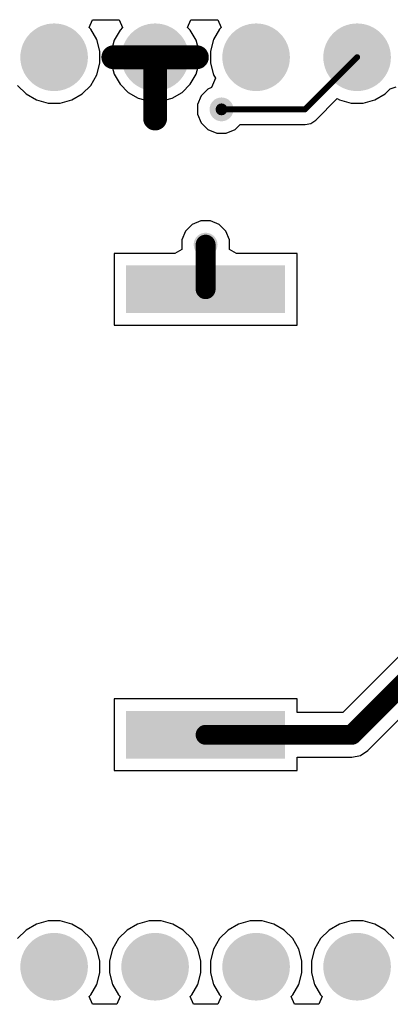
# Model space of a CAD drawing. Header units: inches. Extents: x 0.3 to 40.7, y 0.3 to 25.1.
# Tile 2 of 4: x 15.8 to 25.1, y 0.3 to 25.1. Entities that reach past the tile are written whole.
import ezdxf

# ---------------------------------------------------------------- set-up
doc = ezdxf.new("R2010")
doc.units = ezdxf.units.IN
for name, color, linetype in [('Pad Holes', 156, 'Continuous'), ('TOP', 1, 'Continuous'), ('Via Holes', 16, 'Continuous')]:
    doc.layers.add(name, color=color, linetype=linetype)

# ---------------------------------------------------------------- blocks, each defined once
blk = doc.blocks.new('PKLCS1212E4001_R1_2699')
at = {"layer": 'TOP'}
for points in [[(2, 6.2), (2, 5), (-2, 5), (-2, 6.2)], [(2, -5), (2, -6.2), (-2, -6.2), (-2, -5)]]:
    blk.add_hatch(color=1, dxfattribs=at).paths.add_polyline_path(points)
blk = doc.blocks.new('PIN_HEADER_2_54___VERT__1_4POS_F_________1_2700')
at = {"layer": 'Pad Holes'}
h = blk.add_hatch(color=7, dxfattribs=at)
edge = h.paths.add_edge_path()
edge.add_arc((-3.81, 0), 0.5, 0, 360)
h = blk.add_hatch(color=7, dxfattribs=at)
edge = h.paths.add_edge_path()
edge.add_arc((-1.27, 0), 0.5, 0, 360)
h = blk.add_hatch(color=7, dxfattribs=at)
edge = h.paths.add_edge_path()
edge.add_arc((1.27, 0), 0.5, 0, 360)
h = blk.add_hatch(color=7, dxfattribs=at)
edge = h.paths.add_edge_path()
edge.add_arc((3.81, 0), 0.5, 0, 360)
at = {"layer": 'TOP'}
h = blk.add_hatch(color=1, dxfattribs=at)
edge = h.paths.add_edge_path()
edge.add_arc((-3.81, 0), 0.85, 0, 360)
h = blk.add_hatch(color=1, dxfattribs=at)
edge = h.paths.add_edge_path()
edge.add_arc((-1.27, 0), 0.85, 0, 360)
h = blk.add_hatch(color=1, dxfattribs=at)
edge = h.paths.add_edge_path()
edge.add_arc((1.27, 0), 0.85, 0, 360)
h = blk.add_hatch(color=1, dxfattribs=at)
edge = h.paths.add_edge_path()
edge.add_arc((3.81, 0), 0.85, 0, 360)
blk = doc.blocks.new('PIN_HEADER_2_54___VERT__1_8POS_2701')
at = {"layer": 'Pad Holes'}
h = blk.add_hatch(color=7, dxfattribs=at)
edge = h.paths.add_edge_path()
edge.add_arc((-8.89, 0), 0.5, 0, 360)
h = blk.add_hatch(color=7, dxfattribs=at)
edge = h.paths.add_edge_path()
edge.add_arc((-6.35, 0), 0.5, 0, 360)
h = blk.add_hatch(color=7, dxfattribs=at)
edge = h.paths.add_edge_path()
edge.add_arc((-3.81, 0), 0.5, 0, 360)
h = blk.add_hatch(color=7, dxfattribs=at)
edge = h.paths.add_edge_path()
edge.add_arc((-1.27, 0), 0.5, 0, 360)
h = blk.add_hatch(color=7, dxfattribs=at)
edge = h.paths.add_edge_path()
edge.add_arc((1.27, 0), 0.5, 0, 360)
h = blk.add_hatch(color=7, dxfattribs=at)
edge = h.paths.add_edge_path()
edge.add_arc((3.81, 0), 0.5, 0, 360)
h = blk.add_hatch(color=7, dxfattribs=at)
edge = h.paths.add_edge_path()
edge.add_arc((6.35, 0), 0.5, 0, 360)
h = blk.add_hatch(color=7, dxfattribs=at)
edge = h.paths.add_edge_path()
edge.add_arc((8.89, 0), 0.5, 0, 360)
at = {"layer": 'TOP'}
h = blk.add_hatch(color=1, dxfattribs=at)
edge = h.paths.add_edge_path()
edge.add_arc((-8.89, 0), 0.85, 0, 360)
h = blk.add_hatch(color=1, dxfattribs=at)
edge = h.paths.add_edge_path()
edge.add_arc((-6.35, 0), 0.85, 0, 360)
h = blk.add_hatch(color=1, dxfattribs=at)
edge = h.paths.add_edge_path()
edge.add_arc((-3.81, 0), 0.85, 0, 360)
h = blk.add_hatch(color=1, dxfattribs=at)
edge = h.paths.add_edge_path()
edge.add_arc((-1.27, 0), 0.85, 0, 360)
h = blk.add_hatch(color=1, dxfattribs=at)
edge = h.paths.add_edge_path()
edge.add_arc((1.27, 0), 0.85, 0, 360)
h = blk.add_hatch(color=1, dxfattribs=at)
edge = h.paths.add_edge_path()
edge.add_arc((3.81, 0), 0.85, 0, 360)
h = blk.add_hatch(color=1, dxfattribs=at)
edge = h.paths.add_edge_path()
edge.add_arc((6.35, 0), 0.85, 0, 360)
h = blk.add_hatch(color=1, dxfattribs=at)
edge = h.paths.add_edge_path()
edge.add_arc((8.89, 0), 0.85, 0, 360)

msp = doc.modelspace()

# ---------------------------------------------------------------- hatches: boundary and pattern name
at = {"layer": 'TOP'}
h = msp.add_hatch(color=1, dxfattribs=at)
edge = h.paths.add_edge_path()
edge.add_arc((20.9, 22.8), 0.3, 0, 360)
h = msp.add_hatch(color=1, dxfattribs=at)
edge = h.paths.add_edge_path()
edge.add_arc((20.5, 19.4), 0.3, 0, 360)
at = {"layer": 'Via Holes'}
h = msp.add_hatch(color=7, dxfattribs=at)
edge = h.paths.add_edge_path()
edge.add_arc((20.9, 22.8), 0.15, 0, 360)
h = msp.add_hatch(color=7, dxfattribs=at)
edge = h.paths.add_edge_path()
edge.add_arc((20.5, 19.4), 0.15, 0, 360)

# ---------------------------------------------------------------- linework, layer by layer
at = {"layer": 'TOP'}
for p, q in [((17.572, 24.854), (17.655, 25.054)), ((17.655, 25.054), (18.33, 25.054)), ((18.33, 25.054), (18.413, 24.854)), ((20.047, 24.854), (20.13, 25.054)), ((20.13, 25.054), (20.805, 25.054)), ((20.805, 25.054), (20.888, 24.854)), ((17.61, 24.816), (17.572, 24.854)), ((17.762, 24.554), (17.61, 24.816)), ((18.347, 24.788), (18.201, 24.536)), ((18.413, 24.854), (18.347, 24.788)), ((20.113, 24.788), (20.047, 24.854)), ((20.259, 24.536), (20.113, 24.788)), ((20.85, 24.816), (20.698, 24.554)), ((20.888, 24.854), (20.85, 24.816)), ((17.84, 24.261), (17.762, 24.554)), ((18.201, 24.536), (18.126, 24.255)), ((20.334, 24.255), (20.259, 24.536)), ((20.698, 24.554), (20.62, 24.261)), ((17.84, 23.959), (17.84, 24.261)), ((18.126, 24.255), (18.126, 24.21)), ((20.334, 24.21), (20.334, 24.255)), ((20.62, 24.261), (20.62, 23.959)), ((18.126, 24.21), (20.334, 24.21)), ((19.13, 24.01), (18.126, 24.01)), ((18.126, 24.01), (18.126, 23.965)), ((19.13, 23.006), (19.13, 24.01)), ((20.334, 24.01), (19.33, 24.01)), ((19.33, 24.01), (19.33, 23.006)), ((20.334, 23.965), (20.334, 24.01)), ((17.762, 23.666), (17.84, 23.959)), ((18.126, 23.965), (18.201, 23.684)), ((20.259, 23.684), (20.334, 23.965)), ((20.62, 23.959), (20.698, 23.666)), ((17.61, 23.404), (17.762, 23.666)), ((18.201, 23.684), (18.347, 23.432)), ((20.113, 23.432), (20.259, 23.684)), ((20.745, 23.584), (20.652, 23.347)), ((20.698, 23.666), (20.745, 23.585)), ((20.745, 23.585), (20.745, 23.584)), ((15.77, 23.404), (15.984, 23.19)), ((17.396, 23.19), (17.61, 23.404)), ((18.347, 23.432), (18.552, 23.227)), ((19.908, 23.227), (20.113, 23.432)), ((20.56, 23.309), (20.391, 23.14)), ((20.652, 23.347), (20.56, 23.309)), ((25.016, 23.19), (25.141, 23.315)), ((25.141, 23.315), (25.293, 23.369)), ((15.984, 23.19), (16.246, 23.038)), ((16.246, 23.038), (16.539, 22.96)), ((16.841, 22.96), (17.134, 23.038)), ((17.134, 23.038), (17.396, 23.19)), ((18.552, 23.227), (18.804, 23.081)), ((18.804, 23.081), (19.085, 23.006)), ((19.375, 23.006), (19.656, 23.081)), ((19.656, 23.081), (19.908, 23.227)), ((20.391, 23.14), (20.3, 22.919)), ((23.27, 22.53), (23.811, 23.07)), ((23.811, 23.07), (23.866, 23.038)), ((23.866, 23.038), (24.159, 22.96)), ((24.461, 22.96), (24.754, 23.038)), ((24.754, 23.038), (25.016, 23.19)), ((16.539, 22.96), (16.841, 22.96)), ((19.085, 23.006), (19.13, 23.006)), ((19.33, 23.006), (19.375, 23.006)), ((20.3, 22.919), (20.3, 22.681)), ((24.159, 22.96), (24.461, 22.96)), ((20.3, 22.681), (20.391, 22.46)), ((23.146, 22.447), (23.27, 22.53)), ((20.391, 22.46), (20.56, 22.291)), ((20.56, 22.291), (20.781, 22.2)), ((21.019, 22.2), (21.24, 22.291)), ((21.24, 22.291), (21.366, 22.418)), ((21.366, 22.418), (23, 22.418)), ((23, 22.418), (23.146, 22.447)), ((20.781, 22.2), (21.019, 22.2)), ((20.16, 19.909), (19.991, 19.74)), ((20.381, 20), (20.16, 19.909)), ((20.619, 20), (20.381, 20)), ((20.84, 19.909), (20.619, 20)), ((21.009, 19.74), (20.84, 19.909)), ((19.991, 19.74), (19.9, 19.519)), ((21.1, 19.519), (21.009, 19.74)), ((19.9, 19.519), (19.9, 19.281)), ((21.1, 19.281), (21.1, 19.519)), ((19.725, 19.18), (18.2, 19.18)), ((18.2, 19.18), (18.2, 17.38)), ((19.9, 19.281), (19.725, 19.18)), ((21.275, 19.18), (21.1, 19.281)), ((22.8, 19.18), (21.275, 19.18)), ((22.8, 17.38), (22.8, 19.18)), ((18.2, 17.38), (22.8, 17.38)), ((26.903, 10.597), (23.948, 7.641)), ((24.577, 6.683), (27.532, 9.639)), ((22.8, 7.98), (18.2, 7.98)), ((18.2, 7.98), (18.2, 6.18)), ((22.8, 7.641), (22.8, 7.98)), ((23.948, 7.641), (22.8, 7.641)), ((24.395, 6.562), (24.577, 6.683)), ((22.8, 6.18), (22.8, 6.519)), ((22.8, 6.519), (24.18, 6.519)), ((24.18, 6.519), (24.395, 6.562)), ((18.2, 6.18), (22.8, 6.18)), ((16.246, 2.322), (15.984, 2.17)), ((16.539, 2.4), (16.246, 2.322)), ((16.841, 2.4), (16.539, 2.4)), ((17.134, 2.322), (16.841, 2.4)), ((17.396, 2.17), (17.134, 2.322)), ((18.786, 2.322), (18.524, 2.17)), ((19.079, 2.4), (18.786, 2.322)), ((19.381, 2.4), (19.079, 2.4)), ((19.674, 2.322), (19.381, 2.4)), ((19.936, 2.17), (19.674, 2.322)), ((21.326, 2.322), (21.064, 2.17)), ((21.619, 2.4), (21.326, 2.322)), ((21.921, 2.4), (21.619, 2.4)), ((22.214, 2.322), (21.921, 2.4)), ((22.476, 2.17), (22.214, 2.322)), ((23.866, 2.322), (23.604, 2.17)), ((24.159, 2.4), (23.866, 2.322)), ((24.461, 2.4), (24.159, 2.4)), ((24.754, 2.322), (24.461, 2.4)), ((25.016, 2.17), (24.754, 2.322)), ((15.984, 2.17), (15.77, 1.956)), ((17.61, 1.956), (17.396, 2.17)), ((18.524, 2.17), (18.31, 1.956)), ((20.15, 1.956), (19.936, 2.17)), ((21.064, 2.17), (20.85, 1.956)), ((22.69, 1.956), (22.476, 2.17)), ((23.604, 2.17), (23.39, 1.956)), ((25.23, 1.956), (25.016, 2.17)), ((17.762, 1.694), (17.61, 1.956)), ((18.31, 1.956), (18.158, 1.694)), ((20.302, 1.694), (20.15, 1.956)), ((20.85, 1.956), (20.698, 1.694)), ((22.842, 1.694), (22.69, 1.956)), ((23.39, 1.956), (23.238, 1.694)), ((17.84, 1.401), (17.762, 1.694)), ((18.158, 1.694), (18.08, 1.401)), ((20.38, 1.401), (20.302, 1.694)), ((20.698, 1.694), (20.62, 1.401)), ((22.92, 1.401), (22.842, 1.694)), ((23.238, 1.694), (23.16, 1.401)), ((17.84, 1.099), (17.84, 1.401)), ((18.08, 1.401), (18.08, 1.099)), ((20.38, 1.099), (20.38, 1.401)), ((20.62, 1.401), (20.62, 1.099)), ((22.92, 1.099), (22.92, 1.401)), ((23.16, 1.401), (23.16, 1.099)), ((17.762, 0.806), (17.84, 1.099)), ((18.08, 1.099), (18.158, 0.806)), ((20.302, 0.806), (20.38, 1.099)), ((20.62, 1.099), (20.698, 0.806)), ((22.842, 0.806), (22.92, 1.099)), ((23.16, 1.099), (23.238, 0.806)), ((17.61, 0.544), (17.762, 0.806)), ((18.158, 0.806), (18.31, 0.544)), ((20.15, 0.544), (20.302, 0.806)), ((20.698, 0.806), (20.85, 0.544)), ((22.69, 0.544), (22.842, 0.806)), ((23.238, 0.806), (23.39, 0.544)), ((17.572, 0.506), (17.61, 0.544)), ((17.655, 0.306), (17.572, 0.506)), ((18.348, 0.506), (18.265, 0.306)), ((18.31, 0.544), (18.348, 0.506)), ((20.112, 0.506), (20.15, 0.544)), ((20.195, 0.306), (20.112, 0.506)), ((20.888, 0.506), (20.805, 0.306)), ((20.85, 0.544), (20.888, 0.506)), ((22.652, 0.506), (22.69, 0.544)), ((22.735, 0.306), (22.652, 0.506)), ((23.428, 0.506), (23.345, 0.306)), ((23.39, 0.544), (23.428, 0.506)), ((18.265, 0.306), (17.655, 0.306)), ((20.805, 0.306), (20.195, 0.306)), ((23.345, 0.306), (22.735, 0.306))]:
    msp.add_line(p, q, dxfattribs=at)
for points, const_width in [([(18.18, 24.11), (19.23, 24.11)], 0.6), ([(19.23, 24.11), (20.28, 24.11)], 0.6), ([(19.23, 22.57), (19.23, 24.11)], 0.6), ([(23, 22.8), (24.31, 24.11)], 0.15), ([(20.9, 22.8), (23, 22.8)], 0.15), ([(20.5, 18.28), (20.5, 19.4)], 0.5), ([(24.18, 7.08), (27.3, 10.2)], 0.5), ([(20.5, 7.08), (24.18, 7.08)], 0.5)]:
    msp.add_lwpolyline(points, dxfattribs=dict(at, const_width=const_width))
for points, const_width in [([(18.03, 24.11, 1), (18.33, 24.11, 1)], 0.3), ([(19.08, 24.11, 1), (19.38, 24.11, 1)], 0.3), ([(19.08, 24.11, 1), (19.38, 24.11, 1)], 0.3), ([(19.08, 24.11, 1), (19.38, 24.11, 1)], 0.3), ([(20.13, 24.11, 1), (20.43, 24.11, 1)], 0.3), ([(24.273, 24.11, 1), (24.348, 24.11, 1)], 0.075), ([(19.08, 22.57, 1), (19.38, 22.57, 1)], 0.3), ([(20.862, 22.8, 1), (20.937, 22.8, 1)], 0.075), ([(22.963, 22.8, 1), (23.038, 22.8, 1)], 0.075), ([(22.963, 22.8, 1), (23.038, 22.8, 1)], 0.075), ([(20.375, 19.4, 1), (20.625, 19.4, 1)], 0.25), ([(20.375, 18.28, 1), (20.625, 18.28, 1)], 0.25), ([(20.375, 7.08, 1), (20.625, 7.08, 1)], 0.25), ([(24.055, 7.08, 1), (24.305, 7.08, 1)], 0.25), ([(24.055, 7.08, 1), (24.305, 7.08, 1)], 0.25)]:
    msp.add_lwpolyline(points, format="xyb", close=True, dxfattribs=dict(at, const_width=const_width))

# ---------------------------------------------------------------- block references
for name, p in [('PIN_HEADER_2_54___VERT__1_4POS_F_________1_2700', (20.5, 24.11)), ('PIN_HEADER_2_54___VERT__1_8POS_2701', (20.5, 1.25))]:
    msp.add_blockref(name, p)
at = {"rotation": 180}
msp.add_blockref('PKLCS1212E4001_R1_2699', (20.5, 12.68), dxfattribs=at)

doc.saveas('drawing.dxf')
